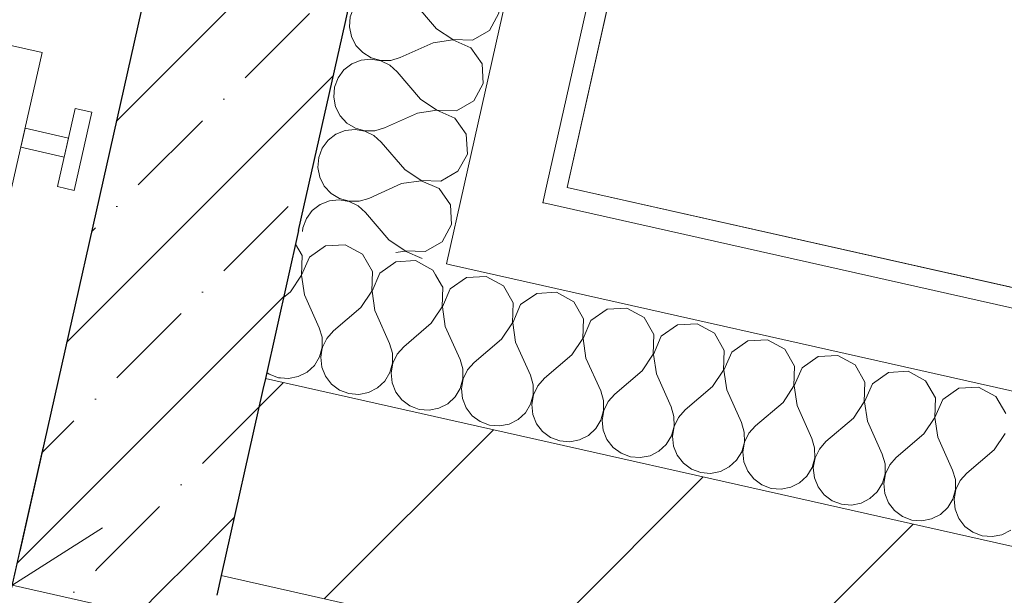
# Model space of a CAD drawing. Header units: millimetres. Extents: x -7218036 to -6523761, y 6117771 to 6337028.
# Tile 194 of 223: x -7145216 to -7144241, y 6143311 to 6143881. Entities that reach past the tile are written whole.
import ezdxf

# ---------------------------------------------------------------- set-up
doc = ezdxf.new("R2010")
doc.units = ezdxf.units.MM
doc.header["$MEASUREMENT"] = 0
for name, color, linetype, lineweight in [('АР-вертикальная связь - Лифт.АР_Ном._пера__120', 7, 'Continuous', 0), ('АР-Стены_внешние_.АР_Ном._пера__1', 7, 'Continuous', 30), ('АР-Стены_внешние_.АР_Ном._пера__120', 7, 'Continuous', 0), ('АР-Чертеж-Размеры.АР_Ном._пера__1', 7, 'Continuous', 0)]:
    doc.layers.add(name, color=color, linetype=linetype, lineweight=lineweight)
for name, color, linetype in [('АР-Стены_внешние_.АР', 7, 'Continuous'), ('АР-Стены_внутренние_пилоны.АР', 7, 'Continuous'), ('АР-Чертеж-Размеры.АР', 7, 'Continuous')]:
    doc.layers.add(name, color=color, linetype=linetype)
doc.styles.add('РЎР“Р•РќР•Р\xa0Р\x98Р\xa0_РЎРўР\x98Р›Р¬_2', font='GOTHIC.TTF')
doc.dimstyles.new('СГЕНЕРИР_СТИЛЬ__1', dxfattribs={"dimtxt": 150, "dimasz": 142.5, "dimexe": 0.18, "dimexo": 0.0625, "dimgap": 0, "dimtad": 1, "dimdec": 0, "dimzin": 0, "dimdsep": 46, "dimtxsty": 'РЎР“Р•РќР•Р\xa0Р\x98Р\xa0_РЎРўР\x98Р›Р¬_2', "dimblk": 'ARROWHEAD_6', "dimblk1": 'ARROWHEAD_6', "dimblk2": 'ARROWHEAD_6', "dimcen": 0.09, "dimse1": 1, "dimse2": 1, "dimclrd": 7, "dimclre": 7, "dimclrt": 7, "dimazin": 0, "dimtfac": 1, "dimtdec": 4, "dimtmove": 0, "dimatfit": 3, "dimfxl": 1, "dimtolj": 1, "dimtzin": 0, "dimarcsym": 0})
pattern_1 = [(45, (-6566190.34, 6562677.8), (-127.27922, 127.27922), [])]
pattern_2 = [(45, (-6566190.34, 6562677.8), (-84.852814, 84.852814), []), (45, (-6566232.77, 6562720.22), (-84.852814, 84.852814), [90, -30, 0, -30])]

# ---------------------------------------------------------------- blocks, each defined once
blk = doc.blocks.new('*X84', base_point=(-6566190.34, 6562677.79))
at = {"layer": 'АР-Стены_внешние_.АР_Ном._пера__1', "color": 7, "linetype": 'Continuous', "lineweight": 0}
for p, q in [((-7144936.36, 6143647.25), (-7144942.76, 6143658.45)), ((-7144913, 6143656.77), (-7144929, 6143645.6)), ((-7144893.51, 6143657.86), (-7144913, 6143656.77)), ((-7144876.36, 6143648.54), (-7144893.51, 6143657.86)), ((-7144937.02, 6143627.74), (-7144936.36, 6143647.25)), ((-7144929, 6143645.6), (-7144936.74, 6143627.68)), ((-7144866.67, 6143631.6), (-7144876.36, 6143648.54)), ((-7144843.3, 6143641.12), (-7144859.31, 6143629.95)), ((-7144823.81, 6143642.21), (-7144843.3, 6143641.12)), ((-7144806.66, 6143632.89), (-7144823.81, 6143642.21)), ((-7144867.33, 6143612.09), (-7144866.67, 6143631.6)), ((-7144804.03, 6143628.28), (-7144806.66, 6143632.89)), ((-7144947.84, 6143611.5), (-7144937.02, 6143627.74)), ((-7144936.74, 6143627.68), (-7144933.9, 6143608.37)), ((-7144859.31, 6143629.95), (-7144867.05, 6143612.03)), ((-7144878.15, 6143595.85), (-7144867.33, 6143612.09)), ((-7144867.05, 6143612.03), (-7144864.21, 6143592.72)), ((-7144947.84, 6143611.5), (-7144954.6, 6143605.73)), ((-7144933.9, 6143608.37), (-7144919.26, 6143575.79)), ((-7144878.15, 6143595.85), (-7144905.32, 6143572.66)), ((-7144864.21, 6143592.72), (-7144862.69, 6143589.33)), ((-7144916.5, 6143566.34), (-7144919.26, 6143575.79)), ((-7144916.42, 6143556.48), (-7144916.5, 6143566.34)), ((-7144911.86, 6143565.3), (-7144916.14, 6143556.42)), ((-7144905.32, 6143572.66), (-7144911.86, 6143565.3)), ((-7144917.38, 6143553), (-7144916.42, 6143556.48)), ((-7144916.14, 6143556.42), (-7144916.65, 6143553.49)), ((-7144971.27, 6143531.53), (-7144968.88, 6143529.77)), ((-7144968.88, 6143529.77), (-7144959.66, 6143526.3)), ((-7144959.66, 6143526.3), (-7144957.82, 6143526.15))]:
    blk.add_line(p, q, dxfattribs=at)
blk = doc.blocks.new('*X87', base_point=(-6566190.34, 6562677.79))
at = {"layer": 'АР-Стены_внешние_.АР_Ном._пера__1', "color": 7, "linetype": 'Continuous', "lineweight": 0}
for p, q in [((-7144773.61, 6143625.47), (-7144789.61, 6143614.29)), ((-7144754.12, 6143626.56), (-7144773.61, 6143625.47)), ((-7144736.97, 6143617.24), (-7144754.12, 6143626.56)), ((-7144796.97, 6143615.95), (-7144798.12, 6143617.96)), ((-7144797.64, 6143596.44), (-7144796.97, 6143615.95)), ((-7144789.61, 6143614.29), (-7144797.36, 6143596.38)), ((-7144727.28, 6143600.3), (-7144736.97, 6143617.24)), ((-7144703.92, 6143609.82), (-7144719.92, 6143598.64)), ((-7144684.43, 6143610.91), (-7144703.92, 6143609.82)), ((-7144667.28, 6143601.59), (-7144684.43, 6143610.91)), ((-7144805.66, 6143584.39), (-7144797.64, 6143596.44)), ((-7144797.36, 6143596.38), (-7144794.52, 6143577.06)), ((-7144727.94, 6143580.79), (-7144727.28, 6143600.3)), ((-7144719.92, 6143598.64), (-7144727.66, 6143580.72)), ((-7144657.59, 6143584.64), (-7144667.28, 6143601.59)), ((-7144634.22, 6143594.16), (-7144650.23, 6143582.99)), ((-7144614.74, 6143595.25), (-7144634.22, 6143594.16)), ((-7144597.58, 6143585.94), (-7144614.74, 6143595.25)), ((-7144658.25, 6143565.14), (-7144657.59, 6143584.64)), ((-7144650.23, 6143582.99), (-7144657.97, 6143565.07)), ((-7144587.89, 6143568.99), (-7144597.58, 6143585.94)), ((-7144794.52, 6143577.06), (-7144779.87, 6143544.49)), ((-7144738.77, 6143564.54), (-7144727.94, 6143580.79)), ((-7144727.66, 6143580.72), (-7144724.83, 6143561.41)), ((-7144564.53, 6143578.51), (-7144580.54, 6143567.34)), ((-7144545.04, 6143579.6), (-7144564.53, 6143578.51)), ((-7144527.89, 6143570.28), (-7144545.04, 6143579.6)), ((-7144738.77, 6143564.54), (-7144765.93, 6143541.36)), ((-7144669.07, 6143548.89), (-7144658.25, 6143565.14)), ((-7144657.97, 6143565.07), (-7144655.13, 6143545.76)), ((-7144588.56, 6143549.48), (-7144587.89, 6143568.99)), ((-7144580.54, 6143567.34), (-7144588.28, 6143549.42)), ((-7144518.2, 6143553.34), (-7144527.89, 6143570.28)), ((-7144475.35, 6143563.95), (-7144494.84, 6143562.86)), ((-7144458.2, 6143554.63), (-7144475.35, 6143563.95)), ((-7144724.83, 6143561.41), (-7144710.18, 6143528.84)), ((-7144518.87, 6143533.83), (-7144518.2, 6143553.34)), ((-7144494.84, 6143562.86), (-7144510.84, 6143551.69)), ((-7144448.51, 6143537.69), (-7144458.2, 6143554.63)), ((-7144777.11, 6143535.03), (-7144779.87, 6143544.49)), ((-7144669.07, 6143548.89), (-7144696.24, 6143525.71)), ((-7144655.13, 6143545.76), (-7144640.49, 6143513.19)), ((-7144599.38, 6143533.24), (-7144588.56, 6143549.48)), ((-7144588.28, 6143549.42), (-7144585.44, 6143530.11)), ((-7144510.84, 6143551.69), (-7144518.58, 6143533.77)), ((-7144425.15, 6143547.21), (-7144441.15, 6143536.04)), ((-7144405.66, 6143548.3), (-7144425.15, 6143547.21)), ((-7144388.51, 6143538.98), (-7144405.66, 6143548.3)), ((-7144777.04, 6143525.18), (-7144777.11, 6143535.03)), ((-7144772.48, 6143533.99), (-7144776.76, 6143525.12)), ((-7144765.93, 6143541.36), (-7144772.48, 6143533.99)), ((-7144529.69, 6143517.59), (-7144518.87, 6143533.83)), ((-7144449.17, 6143518.18), (-7144448.51, 6143537.69)), ((-7144441.15, 6143536.04), (-7144448.89, 6143518.12)), ((-7144378.82, 6143522.04), (-7144388.51, 6143538.98)), ((-7144779.66, 6143515.68), (-7144777.04, 6143525.18)), ((-7144776.76, 6143525.12), (-7144778.45, 6143515.41)), ((-7144707.42, 6143519.38), (-7144710.18, 6143528.84)), ((-7144696.24, 6143525.71), (-7144702.78, 6143518.34)), ((-7144599.38, 6143533.24), (-7144626.55, 6143510.06)), ((-7144585.44, 6143530.11), (-7144570.79, 6143497.54)), ((-7144518.58, 6143533.77), (-7144515.75, 6143514.46)), ((-7144355.45, 6143531.56), (-7144371.46, 6143520.38)), ((-7144335.97, 6143532.65), (-7144355.45, 6143531.56)), ((-7144318.81, 6143523.33), (-7144335.97, 6143532.65)), ((-7144784.78, 6143507.26), (-7144779.66, 6143515.68)), ((-7144778.45, 6143515.41), (-7144777.42, 6143505.61)), ((-7144707.34, 6143509.53), (-7144707.42, 6143519.38)), ((-7144702.78, 6143518.34), (-7144707.06, 6143509.46)), ((-7144529.69, 6143517.59), (-7144556.86, 6143494.41)), ((-7144515.75, 6143514.46), (-7144501.1, 6143481.88)), ((-7144460, 6143501.94), (-7144449.17, 6143518.18)), ((-7144448.89, 6143518.12), (-7144446.06, 6143498.81)), ((-7144379.48, 6143502.53), (-7144378.82, 6143522.04)), ((-7144371.46, 6143520.38), (-7144379.2, 6143502.47)), ((-7144309.12, 6143506.38), (-7144318.81, 6143523.33)), ((-7144285.76, 6143515.91), (-7144301.77, 6143504.73)), ((-7144266.27, 6143517), (-7144285.76, 6143515.91)), ((-7144249.12, 6143507.68), (-7144266.27, 6143517)), ((-7144792, 6143500.56), (-7144784.78, 6143507.26)), ((-7144777.42, 6143505.61), (-7144773.75, 6143496.46)), ((-7144709.97, 6143500.03), (-7144707.34, 6143509.53)), ((-7144707.06, 6143509.46), (-7144708.75, 6143499.76)), ((-7144637.72, 6143503.73), (-7144640.49, 6143513.19)), ((-7144626.55, 6143510.06), (-7144633.09, 6143502.69)), ((-7144309.79, 6143486.88), (-7144309.12, 6143506.38)), ((-7144301.77, 6143504.73), (-7144309.51, 6143486.81)), ((-7144239.43, 6143490.73), (-7144249.12, 6143507.68)), ((-7144825.31, 6143496.89), (-7144820.27, 6143495)), ((-7144820.27, 6143495), (-7144810.45, 6143494.19)), ((-7144810.45, 6143494.19), (-7144800.78, 6143496.09)), ((-7144800.78, 6143496.09), (-7144792, 6143500.56)), ((-7144773.75, 6143496.46), (-7144767.73, 6143488.66)), ((-7144715.08, 6143491.61), (-7144709.97, 6143500.03)), ((-7144708.75, 6143499.76), (-7144707.73, 6143489.96)), ((-7144637.65, 6143493.88), (-7144637.72, 6143503.73)), ((-7144633.09, 6143502.69), (-7144637.37, 6143493.81)), ((-7144568.03, 6143488.08), (-7144570.79, 6143497.54)), ((-7144460, 6143501.94), (-7144487.16, 6143478.75)), ((-7144446.06, 6143498.81), (-7144431.41, 6143466.23)), ((-7144390.3, 6143486.28), (-7144379.48, 6143502.53)), ((-7144379.2, 6143502.47), (-7144376.36, 6143483.15)), ((-7144767.73, 6143488.66), (-7144759.8, 6143482.81)), ((-7144722.31, 6143484.91), (-7144715.08, 6143491.61)), ((-7144707.73, 6143489.96), (-7144704.06, 6143480.81)), ((-7144640.27, 6143484.38), (-7144637.65, 6143493.88)), ((-7144637.37, 6143493.81), (-7144639.06, 6143484.11)), ((-7144567.96, 6143478.22), (-7144568.03, 6143488.08)), ((-7144563.4, 6143487.04), (-7144567.68, 6143478.16)), ((-7144556.86, 6143494.41), (-7144563.4, 6143487.04)), ((-7144390.3, 6143486.28), (-7144417.47, 6143463.1)), ((-7144320.61, 6143470.63), (-7144309.79, 6143486.88)), ((-7144309.51, 6143486.81), (-7144306.67, 6143467.5)), ((-7144759.8, 6143482.81), (-7144750.58, 6143479.35)), ((-7144750.58, 6143479.35), (-7144740.76, 6143478.53)), ((-7144740.76, 6143478.53), (-7144731.09, 6143480.44)), ((-7144731.09, 6143480.44), (-7144722.31, 6143484.91)), ((-7144704.06, 6143480.81), (-7144698.04, 6143473.01)), ((-7144652.62, 6143469.26), (-7144645.39, 6143475.96)), ((-7144645.39, 6143475.96), (-7144640.27, 6143484.38)), ((-7144639.06, 6143484.11), (-7144638.03, 6143474.3)), ((-7144570.58, 6143468.73), (-7144567.96, 6143478.22)), ((-7144567.68, 6143478.16), (-7144569.37, 6143468.45)), ((-7144498.34, 6143472.43), (-7144501.1, 6143481.88)), ((-7144487.16, 6143478.75), (-7144493.71, 6143471.39)), ((-7144376.36, 6143483.15), (-7144361.72, 6143450.58)), ((-7144698.04, 6143473.01), (-7144690.11, 6143467.16)), ((-7144690.11, 6143467.16), (-7144680.89, 6143463.69)), ((-7144661.4, 6143464.78), (-7144652.62, 6143469.26)), ((-7144638.03, 6143474.3), (-7144634.37, 6143465.16)), ((-7144575.7, 6143460.31), (-7144570.58, 6143468.73)), ((-7144569.37, 6143468.45), (-7144568.34, 6143458.65)), ((-7144498.27, 6143462.57), (-7144498.34, 6143472.43)), ((-7144493.71, 6143471.39), (-7144497.98, 6143462.51)), ((-7144428.65, 6143456.77), (-7144431.41, 6143466.23)), ((-7144320.61, 6143470.63), (-7144347.78, 6143447.45)), ((-7144306.67, 6143467.5), (-7144292.02, 6143434.93)), ((-7144250.92, 6143454.98), (-7144240.1, 6143471.23)), ((-7144680.89, 6143463.69), (-7144671.07, 6143462.88)), ((-7144671.07, 6143462.88), (-7144661.4, 6143464.78)), ((-7144634.37, 6143465.16), (-7144628.34, 6143457.36)), ((-7144628.34, 6143457.36), (-7144620.42, 6143451.51)), ((-7144582.92, 6143453.6), (-7144575.7, 6143460.31)), ((-7144568.34, 6143458.65), (-7144564.68, 6143449.51)), ((-7144500.89, 6143453.07), (-7144498.27, 6143462.57)), ((-7144497.98, 6143462.51), (-7144499.68, 6143452.8)), ((-7144428.57, 6143446.92), (-7144428.65, 6143456.77)), ((-7144417.47, 6143463.1), (-7144424.01, 6143455.73)), ((-7144620.42, 6143451.51), (-7144611.19, 6143448.04)), ((-7144611.19, 6143448.04), (-7144601.37, 6143447.23)), ((-7144601.37, 6143447.23), (-7144591.7, 6143449.13)), ((-7144591.7, 6143449.13), (-7144582.92, 6143453.6)), ((-7144564.68, 6143449.51), (-7144558.65, 6143441.71)), ((-7144506.01, 6143444.65), (-7144500.89, 6143453.07)), ((-7144499.68, 6143452.8), (-7144498.65, 6143443)), ((-7144431.2, 6143437.42), (-7144428.57, 6143446.92)), ((-7144428.29, 6143446.86), (-7144429.98, 6143437.15)), ((-7144424.01, 6143455.73), (-7144428.29, 6143446.86)), ((-7144358.95, 6143441.12), (-7144361.72, 6143450.58)), ((-7144347.78, 6143447.45), (-7144354.32, 6143440.08)), ((-7144250.92, 6143454.98), (-7144278.09, 6143431.8)), ((-7144558.65, 6143441.71), (-7144550.72, 6143435.86)), ((-7144522.01, 6143433.48), (-7144513.23, 6143437.95)), ((-7144513.23, 6143437.95), (-7144506.01, 6143444.65)), ((-7144498.65, 6143443), (-7144494.98, 6143433.85)), ((-7144436.31, 6143429), (-7144431.2, 6143437.42)), ((-7144429.98, 6143437.15), (-7144428.96, 6143427.35)), ((-7144358.88, 6143431.27), (-7144358.95, 6143441.12)), ((-7144354.32, 6143440.08), (-7144358.6, 6143431.21)), ((-7144550.72, 6143435.86), (-7144541.5, 6143432.39)), ((-7144541.5, 6143432.39), (-7144531.68, 6143431.58)), ((-7144531.68, 6143431.58), (-7144522.01, 6143433.48)), ((-7144494.98, 6143433.85), (-7144488.96, 6143426.06)), ((-7144443.54, 6143422.3), (-7144436.31, 6143429)), ((-7144428.96, 6143427.35), (-7144425.29, 6143418.2)), ((-7144361.5, 6143421.77), (-7144358.88, 6143431.27)), ((-7144358.6, 6143431.21), (-7144360.29, 6143421.5)), ((-7144289.26, 6143425.47), (-7144292.02, 6143434.93)), ((-7144278.09, 6143431.8), (-7144284.63, 6143424.43)), ((-7144488.96, 6143426.06), (-7144481.03, 6143420.2)), ((-7144481.03, 6143420.2), (-7144471.81, 6143416.74)), ((-7144461.99, 6143415.93), (-7144452.32, 6143417.83)), ((-7144452.32, 6143417.83), (-7144443.54, 6143422.3)), ((-7144425.29, 6143418.2), (-7144419.27, 6143410.41)), ((-7144366.62, 6143413.35), (-7144361.5, 6143421.77)), ((-7144360.29, 6143421.5), (-7144359.26, 6143411.7)), ((-7144289.19, 6143415.62), (-7144289.26, 6143425.47)), ((-7144284.63, 6143424.43), (-7144288.91, 6143415.55)), ((-7144471.81, 6143416.74), (-7144461.99, 6143415.93)), ((-7144419.27, 6143410.41), (-7144411.34, 6143404.55)), ((-7144373.85, 6143406.65), (-7144366.62, 6143413.35)), ((-7144359.26, 6143411.7), (-7144355.6, 6143402.55)), ((-7144291.81, 6143406.12), (-7144289.19, 6143415.62)), ((-7144288.91, 6143415.55), (-7144290.6, 6143405.85)), ((-7144411.34, 6143404.55), (-7144402.12, 6143401.09)), ((-7144402.12, 6143401.09), (-7144392.3, 6143400.28)), ((-7144392.3, 6143400.28), (-7144382.63, 6143402.18)), ((-7144382.63, 6143402.18), (-7144373.85, 6143406.65)), ((-7144355.6, 6143402.55), (-7144349.57, 6143394.75)), ((-7144304.15, 6143391), (-7144296.93, 6143397.7)), ((-7144296.93, 6143397.7), (-7144291.81, 6143406.12)), ((-7144290.6, 6143405.85), (-7144289.57, 6143396.05)), ((-7144349.57, 6143394.75), (-7144341.65, 6143388.9)), ((-7144341.65, 6143388.9), (-7144332.42, 6143385.44)), ((-7144312.93, 6143386.53), (-7144304.15, 6143391)), ((-7144289.57, 6143396.05), (-7144285.91, 6143386.9)), ((-7144332.42, 6143385.44), (-7144322.6, 6143384.62)), ((-7144322.6, 6143384.62), (-7144312.93, 6143386.53)), ((-7144285.91, 6143386.9), (-7144279.88, 6143379.1)), ((-7144279.88, 6143379.1), (-7144271.95, 6143373.25)), ((-7144271.95, 6143373.25), (-7144262.73, 6143369.78)), ((-7144262.73, 6143369.78), (-7144252.91, 6143368.97)), ((-7144252.91, 6143368.97), (-7144243.24, 6143370.87)), ((-7144243.24, 6143370.87), (-7144234.46, 6143375.35))]:
    blk.add_line(p, q, dxfattribs=at)
blk = doc.blocks.new('*X88', base_point=(-6566190.34, 6562677.79))
at = {"layer": 'АР-Стены_внешние_.АР_Ном._пера__1', "color": 7, "linetype": 'Continuous', "lineweight": 0}
for p, q in [((-7144798.12, 6143617.96), (-7144804.03, 6143628.28)), ((-7144862.69, 6143589.33), (-7144849.57, 6143560.14)), ((-7144808.46, 6143580.19), (-7144805.66, 6143584.39)), ((-7144808.46, 6143580.19), (-7144835.63, 6143557.01)), ((-7144916.65, 6143553.49), (-7144917.83, 6143546.71)), ((-7144846.8, 6143550.68), (-7144849.57, 6143560.14)), ((-7144835.63, 6143557.01), (-7144842.17, 6143549.64)), ((-7144924.16, 6143538.56), (-7144919.04, 6143546.98)), ((-7144919.04, 6143546.98), (-7144917.38, 6143553)), ((-7144917.83, 6143546.71), (-7144916.81, 6143536.91)), ((-7144846.73, 6143540.83), (-7144846.8, 6143550.68)), ((-7144842.17, 6143549.64), (-7144846.45, 6143540.77)), ((-7144931.39, 6143531.86), (-7144924.16, 6143538.56)), ((-7144916.81, 6143536.91), (-7144913.14, 6143527.77)), ((-7144849.35, 6143531.33), (-7144846.73, 6143540.83)), ((-7144846.45, 6143540.77), (-7144848.14, 6143531.06)), ((-7144957.82, 6143526.15), (-7144949.84, 6143525.49)), ((-7144949.84, 6143525.49), (-7144940.17, 6143527.39)), ((-7144940.17, 6143527.39), (-7144931.39, 6143531.86)), ((-7144913.14, 6143527.77), (-7144907.11, 6143519.97)), ((-7144854.47, 6143522.91), (-7144849.35, 6143531.33)), ((-7144848.14, 6143531.06), (-7144847.11, 6143521.26)), ((-7144907.11, 6143519.97), (-7144899.19, 6143514.11)), ((-7144870.48, 6143511.74), (-7144861.69, 6143516.21)), ((-7144861.69, 6143516.21), (-7144854.47, 6143522.91)), ((-7144847.11, 6143521.26), (-7144843.45, 6143512.11)), ((-7144899.19, 6143514.11), (-7144889.96, 6143510.65)), ((-7144889.96, 6143510.65), (-7144880.14, 6143509.84)), ((-7144880.14, 6143509.84), (-7144870.48, 6143511.74)), ((-7144843.45, 6143512.11), (-7144837.42, 6143504.32)), ((-7144837.42, 6143504.32), (-7144829.5, 6143498.46)), ((-7144829.5, 6143498.46), (-7144825.31, 6143496.89))]:
    blk.add_line(p, q, dxfattribs=at)
blk = doc.blocks.new('Стена_9_7', base_point=(-7141840.04, 6142617.05))
at = {"layer": 'АР-Стены_внешние_.АР', "linetype": 'Continuous', "lineweight": 0, "true_color": 0x000000}
h = blk.add_hatch(dxfattribs=at)
h.set_pattern_fill('БЛОКИ_БЕТОННЫЕ_ЭФФЕКТИВН_76', color=18, style=0, pattern_type=2)
h.set_pattern_definition(pattern_1)
h.paths.add_polyline_path([(-7144972.61, 6143525.55), (-7144975.05, 6143514.71), (-7144962.23, 6143523.22)])
h = blk.add_hatch(dxfattribs=at)
h.set_pattern_fill('БЛОКИ_БЕТОННЫЕ_ЭФФЕКТИВН_76', color=18, style=0, pattern_type=2)
h.set_pattern_definition(pattern_1)
h.paths.add_polyline_path([(-7145016.44, 6143330.41), (-7143601.67, 6143012.68), (-7143557.85, 6143207.82), (-7144962.23, 6143523.22), (-7144975.05, 6143514.71)])
h = blk.add_hatch(dxfattribs=at)
h.set_pattern_fill('ШТУКАТУРКА__ГИПС_01_0007', color=18, style=0, pattern_type=2)
h.set_pattern_definition([(45, (-6566190.34, 6563027.8), (-111.369318, 111.369318), [0, -105, 0, -157.5]), (110, (-6565840.34, 6563027.8), (148.001588, 53.868173), [0, -77, 0, -133])])
h.paths.add_polyline_path([(-7145020.83, 6143310.9), (-7143606.05, 6142993.17), (-7143601.67, 6143012.68), (-7145016.44, 6143330.41)])
at = {"layer": 'АР-Стены_внешние_.АР_Ном._пера__1', "color": 7, "linetype": 'Continuous', "lineweight": 0}
for p, q in [((-7144775.86, 6143717.09), (-7144793.39, 6143639.04)), ((-7144693.42, 6143719.08), (-7144697.8, 6143699.56)), ((-7144697.8, 6143699.56), (-7144696.97, 6143699.38)), ((-7143507.45, 6143432.23), (-7144696.97, 6143699.38)), ((-7144793.39, 6143639.04), (-7144789.24, 6143638.1)), ((-7143524.98, 6143354.17), (-7144789.24, 6143638.1))]:
    blk.add_line(p, q, dxfattribs=at)
at = {"layer": 'АР-Стены_внешние_.АР_Ном._пера__1', "color": 7, "linetype": 'Continuous', "lineweight": 30}
for p, q in [((-7144939.74, 6143671.9), (-7144972.61, 6143525.55)), ((-7144972.61, 6143525.55), (-7144975.05, 6143514.71)), ((-7144975.05, 6143514.71), (-7145016.44, 6143330.41)), ((-7145016.44, 6143330.41), (-7145020.83, 6143310.9))]:
    blk.add_line(p, q, dxfattribs=at)
at = {"layer": 'АР-Стены_внешние_.АР_Ном._пера__1', "color": 7, "linetype": 'Continuous', "lineweight": 15}
for p, q in [((-7144972.61, 6143525.55), (-7144962.23, 6143523.22)), ((-7143557.85, 6143207.82), (-7144962.23, 6143523.22)), ((-7145016.44, 6143330.41), (-7143601.67, 6143012.68))]:
    blk.add_line(p, q, dxfattribs=at)
at = {"layer": 'АР-Стены_внешние_.АР_Ном._пера__1', "color": 7, "linetype": 'Continuous', "lineweight": 0, "flags": 128}
blk.add_lwpolyline([(-7143503.06, 6143451.74), (-7144673.9, 6143714.69)], dxfattribs=at)
at = {"layer": 'АР-Стены_внешние_.АР', "color": 7, "lineweight": 0}
for name in ['*X84', '*X88', '*X87']:
    blk.add_blockref(name, (-6566190.34, 6562677.79), dxfattribs=at)
blk = doc.blocks.new('Стена_68_7', base_point=(-7145114.01, 6143352.32))
at = {"layer": 'АР-Стены_внутренние_пилоны.АР', "linetype": 'Continuous', "lineweight": 0, "true_color": 0x000000}
h = blk.add_hatch(dxfattribs=at)
h.set_pattern_fill('ЖЕЛЕЗОБЕТОН__PROJECT__0007', color=18, style=0, pattern_type=2)
h.set_pattern_definition(pattern_2)
h.paths.add_polyline_path([(-7145215.96, 6143354.72), (-7146357.6, 6138271.48), (-7146142.74, 6138315.46), (-7145020.82, 6143310.9)])
blk = doc.blocks.new('*X219', base_point=(-6566190.34, 6562677.79))
at = {"layer": 'АР-Стены_внешние_.АР_Ном._пера__1', "color": 7, "linetype": 'Continuous', "lineweight": 0}
for p, q in [((-7144838.57, 6144069.47), (-7144836.01, 6144064.44)), ((-7144836.01, 6144064.44), (-7144829.31, 6144057.22)), ((-7144821.16, 6144050.89), (-7144830.96, 6144049.86)), ((-7144829.31, 6144057.22), (-7144820.89, 6144052.1)), ((-7144811.45, 6144049.2), (-7144821.16, 6144050.89)), ((-7144820.89, 6144052.1), (-7144811.39, 6144049.48)), ((-7144801.54, 6144049.55), (-7144792.08, 6144052.31)), ((-7144782.12, 6144056.79), (-7144792.08, 6144052.31)), ((-7144840.11, 6144046.2), (-7144847.9, 6144040.17)), ((-7144830.96, 6144049.86), (-7144840.11, 6144046.2)), ((-7144802.58, 6144044.92), (-7144811.45, 6144049.2)), ((-7144811.39, 6144049.48), (-7144801.54, 6144049.55)), ((-7144795.21, 6144038.37), (-7144802.58, 6144044.92)), ((-7144853.76, 6144032.24), (-7144857.22, 6144023.02)), ((-7144847.9, 6144040.17), (-7144853.76, 6144032.24)), ((-7144772.03, 6144011.21), (-7144795.21, 6144038.37)), ((-7144710.01, 6144026.56), (-7144710.81, 6144040.77)), ((-7144857.22, 6144023.02), (-7144858.04, 6144013.2)), ((-7144719.33, 6144009.41), (-7144710.01, 6144026.56)), ((-7144858.04, 6144013.2), (-7144856.13, 6144003.53)), ((-7144856.13, 6144003.53), (-7144851.66, 6143994.75)), ((-7144772.03, 6144011.21), (-7144755.78, 6144000.38)), ((-7144736.27, 6143999.72), (-7144719.33, 6144009.41)), ((-7144851.66, 6143994.75), (-7144844.96, 6143987.53)), ((-7144775.16, 6143997.27), (-7144807.73, 6143982.62)), ((-7144755.85, 6144000.1), (-7144775.16, 6143997.27)), ((-7144737.93, 6143992.36), (-7144755.85, 6144000.1)), ((-7144755.78, 6144000.38), (-7144736.27, 6143999.72)), ((-7144726.75, 6143976.36), (-7144737.93, 6143992.36)), ((-7144844.96, 6143987.53), (-7144836.54, 6143982.41)), ((-7144836.54, 6143982.41), (-7144827.04, 6143979.78)), ((-7144817.19, 6143979.86), (-7144807.73, 6143982.62)), ((-7144855.76, 6143976.5), (-7144863.56, 6143970.48)), ((-7144846.61, 6143980.17), (-7144855.76, 6143976.5)), ((-7144836.81, 6143981.19), (-7144846.61, 6143980.17)), ((-7144827.11, 6143979.5), (-7144836.81, 6143981.19)), ((-7144818.23, 6143975.22), (-7144827.11, 6143979.5)), ((-7144827.04, 6143979.78), (-7144817.19, 6143979.86)), ((-7144810.86, 6143968.68), (-7144818.23, 6143975.22)), ((-7144725.66, 6143956.87), (-7144726.75, 6143976.36)), ((-7144863.56, 6143970.48), (-7144869.41, 6143962.55)), ((-7144787.68, 6143941.51), (-7144810.86, 6143968.68)), ((-7144872.88, 6143953.33), (-7144873.69, 6143943.51)), ((-7144869.41, 6143962.55), (-7144872.88, 6143953.33)), ((-7144734.98, 6143939.72), (-7144725.66, 6143956.87)), ((-7144873.69, 6143943.51), (-7144871.79, 6143933.84)), ((-7144871.79, 6143933.84), (-7144867.31, 6143925.06)), ((-7144787.68, 6143941.51), (-7144771.43, 6143930.69)), ((-7144751.93, 6143930.03), (-7144734.98, 6143939.72)), ((-7144867.31, 6143925.06), (-7144860.61, 6143917.83)), ((-7144790.81, 6143927.57), (-7144823.38, 6143912.93)), ((-7144771.5, 6143930.41), (-7144790.81, 6143927.57)), ((-7144753.58, 6143922.67), (-7144771.5, 6143930.41)), ((-7144771.43, 6143930.69), (-7144751.93, 6143930.03)), ((-7144860.61, 6143917.83), (-7144852.19, 6143912.72)), ((-7144742.41, 6143906.66), (-7144753.58, 6143922.67)), ((-7144871.41, 6143906.81), (-7144879.21, 6143900.79)), ((-7144862.27, 6143910.48), (-7144871.41, 6143906.81)), ((-7144852.47, 6143911.5), (-7144862.27, 6143910.48)), ((-7144842.76, 6143909.81), (-7144852.47, 6143911.5)), ((-7144852.19, 6143912.72), (-7144842.69, 6143910.09)), ((-7144833.88, 6143905.53), (-7144842.76, 6143909.81)), ((-7144842.69, 6143910.09), (-7144832.84, 6143910.17)), ((-7144826.51, 6143898.99), (-7144833.88, 6143905.53)), ((-7144832.84, 6143910.17), (-7144823.38, 6143912.93)), ((-7144741.32, 6143887.18), (-7144742.41, 6143906.66)), ((-7144879.21, 6143900.79), (-7144885.06, 6143892.86)), ((-7144803.33, 6143871.82), (-7144826.51, 6143898.99)), ((-7144885.06, 6143892.86), (-7144888.53, 6143883.63)), ((-7144750.64, 6143870.02), (-7144741.32, 6143887.18)), ((-7144888.53, 6143883.63), (-7144889.34, 6143873.81)), ((-7144889.34, 6143873.81), (-7144887.44, 6143864.15)), ((-7144803.33, 6143871.82), (-7144787.09, 6143861)), ((-7144767.58, 6143860.33), (-7144750.64, 6143870.02)), ((-7144887.44, 6143864.15), (-7144882.97, 6143855.37)), ((-7144806.46, 6143857.88), (-7144839.04, 6143843.24)), ((-7144787.15, 6143860.72), (-7144806.46, 6143857.88)), ((-7144769.23, 6143852.98), (-7144787.15, 6143860.72)), ((-7144787.09, 6143861), (-7144767.58, 6143860.33)), ((-7144882.97, 6143855.37), (-7144876.27, 6143848.14)), ((-7144876.27, 6143848.14), (-7144867.85, 6143843.02)), ((-7144758.06, 6143836.97), (-7144769.23, 6143852.98)), ((-7144887.07, 6143837.12), (-7144894.86, 6143831.09)), ((-7144877.92, 6143840.78), (-7144887.07, 6143837.12)), ((-7144868.12, 6143841.81), (-7144877.92, 6143840.78)), ((-7144858.41, 6143840.12), (-7144868.12, 6143841.81)), ((-7144867.85, 6143843.02), (-7144858.35, 6143840.4)), ((-7144849.53, 6143835.84), (-7144858.41, 6143840.12)), ((-7144858.35, 6143840.4), (-7144848.49, 6143840.47)), ((-7144848.49, 6143840.47), (-7144839.04, 6143843.24)), ((-7144756.97, 6143817.48), (-7144758.06, 6143836.97)), ((-7144894.86, 6143831.09), (-7144900.72, 6143823.17)), ((-7144842.17, 6143829.3), (-7144849.53, 6143835.84)), ((-7144818.98, 6143802.13), (-7144842.17, 6143829.3)), ((-7144900.72, 6143823.17), (-7144904.18, 6143813.94)), ((-7144766.29, 6143800.33), (-7144756.97, 6143817.48)), ((-7144904.18, 6143813.94), (-7144904.99, 6143804.12)), ((-7144904.99, 6143804.12), (-7144903.09, 6143794.45)), ((-7144818.98, 6143802.13), (-7144802.74, 6143791.31)), ((-7144783.23, 6143790.64), (-7144766.29, 6143800.33)), ((-7144903.09, 6143794.45), (-7144898.62, 6143785.67)), ((-7144822.12, 6143788.19), (-7144854.69, 6143773.54)), ((-7144802.8, 6143791.03), (-7144822.12, 6143788.19)), ((-7144784.88, 6143783.28), (-7144802.8, 6143791.03)), ((-7144802.74, 6143791.31), (-7144783.23, 6143790.64)), ((-7144898.62, 6143785.67), (-7144891.92, 6143778.45)), ((-7144891.92, 6143778.45), (-7144883.5, 6143773.33)), ((-7144773.71, 6143767.28), (-7144784.88, 6143783.28)), ((-7144893.57, 6143771.09), (-7144902.72, 6143767.43)), ((-7144883.77, 6143772.12), (-7144893.57, 6143771.09)), ((-7144874.06, 6143770.43), (-7144883.77, 6143772.12)), ((-7144883.5, 6143773.33), (-7144874, 6143770.71)), ((-7144865.19, 6143766.15), (-7144874.06, 6143770.43)), ((-7144874, 6143770.71), (-7144864.15, 6143770.78)), ((-7144864.15, 6143770.78), (-7144854.69, 6143773.54)), ((-7144910.51, 6143761.4), (-7144916.37, 6143753.47)), ((-7144902.72, 6143767.43), (-7144910.51, 6143761.4)), ((-7144857.82, 6143759.6), (-7144865.19, 6143766.15)), ((-7144834.64, 6143732.44), (-7144857.82, 6143759.6)), ((-7144772.62, 6143747.79), (-7144773.71, 6143767.28)), ((-7144916.37, 6143753.47), (-7144919.83, 6143744.25)), ((-7144919.83, 6143744.25), (-7144920.65, 6143734.43)), ((-7144781.94, 6143730.64), (-7144772.62, 6143747.79)), ((-7144920.65, 6143734.43), (-7144918.74, 6143724.76)), ((-7144834.64, 6143732.44), (-7144818.39, 6143721.61)), ((-7144798.88, 6143720.95), (-7144781.94, 6143730.64)), ((-7144918.74, 6143724.76), (-7144914.27, 6143715.98)), ((-7144818.46, 6143721.33), (-7144837.77, 6143718.5)), ((-7144800.54, 6143713.59), (-7144818.46, 6143721.33)), ((-7144818.39, 6143721.61), (-7144798.88, 6143720.95)), ((-7144914.27, 6143715.98), (-7144907.57, 6143708.76)), ((-7144837.77, 6143718.5), (-7144870.34, 6143703.85)), ((-7144789.36, 6143697.59), (-7144800.54, 6143713.59)), ((-7144909.22, 6143701.4), (-7144918.37, 6143697.73)), ((-7144899.42, 6143702.42), (-7144909.22, 6143701.4)), ((-7144907.57, 6143708.76), (-7144899.15, 6143703.64)), ((-7144889.72, 6143700.73), (-7144899.42, 6143702.42)), ((-7144899.15, 6143703.64), (-7144889.65, 6143701.02)), ((-7144880.84, 6143696.45), (-7144889.72, 6143700.73)), ((-7144889.65, 6143701.02), (-7144879.8, 6143701.09)), ((-7144879.8, 6143701.09), (-7144870.34, 6143703.85)), ((-7144926.17, 6143691.71), (-7144932.02, 6143683.78)), ((-7144918.37, 6143697.73), (-7144926.17, 6143691.71)), ((-7144873.47, 6143689.91), (-7144880.84, 6143696.45)), ((-7144850.29, 6143662.74), (-7144873.47, 6143689.91)), ((-7144788.27, 6143678.1), (-7144789.36, 6143697.59)), ((-7144932.02, 6143683.78), (-7144935.49, 6143674.56)), ((-7144935.49, 6143674.56), (-7144935.78, 6143671.01)), ((-7144797.59, 6143660.95), (-7144788.27, 6143678.1)), ((-7144850.29, 6143662.74), (-7144834.05, 6143651.92)), ((-7144814.54, 6143651.26), (-7144797.59, 6143660.95)), ((-7144834.11, 6143651.64), (-7144843.42, 6143650.27)), ((-7144817.43, 6143644.44), (-7144834.11, 6143651.64)), ((-7144834.05, 6143651.92), (-7144814.54, 6143651.26))]:
    blk.add_line(p, q, dxfattribs=at)
blk = doc.blocks.new('Стена_79_7', base_point=(-7145211.58, 6143374.24))
at = {"layer": 'АР-Стены_внешние_.АР', "linetype": 'Continuous', "lineweight": 0, "true_color": 0x000000}
h = blk.add_hatch(dxfattribs=at)
h.set_pattern_fill('ЖЕЛЕЗОБЕТОН__PROJECT__0007', color=18, style=0, pattern_type=2)
h.set_pattern_definition(pattern_2)
h.paths.add_polyline_path([(-7145088.85, 6143920.69), (-7144893.71, 6143876.87), (-7144849.88, 6144072.01)])
h = blk.add_hatch(dxfattribs=at)
h.set_pattern_fill('ЖЕЛЕЗОБЕТОН__PROJECT__0007', color=18, style=0, pattern_type=2)
h.set_pattern_definition(pattern_2)
h.paths.add_polyline_path([(-7145088.85, 6143920.69), (-7145215.96, 6143354.72), (-7144975.05, 6143514.71), (-7144893.71, 6143876.87)])
h = blk.add_hatch(dxfattribs=at)
h.set_pattern_fill('ЖЕЛЕЗОБЕТОН__PROJECT__0007', color=18, style=0, pattern_type=2)
h.set_pattern_definition(pattern_2)
h.paths.add_polyline_path([(-7144975.05, 6143514.71), (-7145192.9, 6143370.04), (-7145016.44, 6143330.41)])
h = blk.add_hatch(dxfattribs=at)
h.set_pattern_fill('ЖЕЛЕЗОБЕТОН__PROJECT__0007', color=18, style=0, pattern_type=2)
h.set_pattern_definition(pattern_2)
h.paths.add_polyline_path([(-7145016.44, 6143330.41), (-7145192.9, 6143370.04), (-7145215.96, 6143354.72), (-7145020.83, 6143310.9)])
at = {"layer": 'АР-Стены_внешние_.АР_Ном._пера__1', "color": 7, "linetype": 'Continuous', "lineweight": 0}
for p, q in [((-7144693.42, 6143719.08), (-7144592.6, 6144167.96)), ((-7144775.86, 6143717.09), (-7144703.53, 6144039.14)), ((-7144775.86, 6143717.09), (-7144793.39, 6143639.04)), ((-7144693.42, 6143719.08), (-7144697.8, 6143699.56))]:
    blk.add_line(p, q, dxfattribs=at)
at = {"layer": 'АР-Стены_внешние_.АР_Ном._пера__1', "color": 7, "linetype": 'Continuous', "lineweight": 30}
for p, q in [((-7144893.71, 6143876.87), (-7144849.88, 6144072.01)), ((-7144939.74, 6143671.9), (-7144893.71, 6143876.87)), ((-7144939.74, 6143671.9), (-7144972.61, 6143525.55)), ((-7144972.61, 6143525.55), (-7144975.05, 6143514.71)), ((-7144975.05, 6143514.71), (-7145016.44, 6143330.41)), ((-7145016.44, 6143330.41), (-7145020.83, 6143310.9))]:
    blk.add_line(p, q, dxfattribs=at)
at = {"layer": 'АР-Стены_внешние_.АР_Ном._пера__1', "color": 7, "linetype": 'Continuous', "lineweight": 0, "flags": 128}
blk.add_lwpolyline([(-7144673.9, 6143714.69), (-7144551.17, 6144261.15)], dxfattribs=at)
at = {"layer": 'АР-Стены_внешние_.АР_Ном._пера__1', "color": 7, "linetype": 'Continuous', "lineweight": 30, "flags": 128}
blk.add_lwpolyline([(-7145088.85, 6143920.69), (-7145215.96, 6143354.72)], dxfattribs=at)
at = {"layer": 'АР-Стены_внешние_.АР', "color": 7, "lineweight": 0}
blk.add_blockref('*X219', (-6566190.34, 6562677.79), dxfattribs=at)
blk = doc.blocks.new('*D478', base_point=(-6566190.34, 6562677.79))
at = {"layer": 'АР-Чертеж-Размеры.АР_Ном._пера__1', "color": 7, "linetype": 'Continuous', "lineweight": 0, "transparency": 16777216}
for p, q in [((-7147010.62, 6143578.04), (-7146948.98, 6143852.45)), ((-7146890.19, 6143771.99), (-7147069.41, 6143658.5)), ((-7147089.57, 6143739.9), (-7146979.8, 6143715.24)), ((-7146979.8, 6143715.24), (-7145223.55, 6143320.8)), ((-7145254.37, 6143183.59), (-7145192.73, 6143458.01)), ((-7145313.16, 6143264.06), (-7145133.94, 6143377.54)), ((-7145223.55, 6143320.8), (-7145113.78, 6143296.15))]:
    blk.add_line(p, q, dxfattribs=at)
at = {"layer": 'АР-Чертеж-Размеры.АР_Ном._пера__1', "color": 7, "lineweight": 0, "transparency": 16777216, "insert": (-7146353.02, 6143605.22), "char_height": 150, "attachment_point": 7, "rotation": 347.34172, "style": 'РЎР“Р•РќР•Р\xa0Р\x98Р\xa0_РЎРўР\x98Р›Р¬_2'}
blk.add_mtext('\\A1;{\\pql;\\fCentury Gothic|b0|i0|c204|p0;\\W1.000000;1\xa0800}', dxfattribs=at)
blk = doc.blocks.new('ARROWHEAD_6')
at = {"color": 0, "linetype": 'Continuous', "lineweight": 0}
for p, q in [((-0.5, -0.5), (0.5, 0.5)), ((0, 0), (-1, 0))]:
    blk.add_line(p, q, dxfattribs=at)

msp = doc.modelspace()

# ---------------------------------------------------------------- linework, layer by layer
at = {"layer": 'АР-вертикальная связь - Лифт.АР_Ном._пера__120', "color": 7, "linetype": 'Continuous', "lineweight": 0, "flags": 128}
msp.add_lwpolyline([(-7147228.56, 6142607.648), (-7145472.31, 6142213.204), (-7145088.822, 6143920.669), (-7146845.072, 6144315.113)], close=True, dxfattribs=at)
at = {"layer": 'АР-вертикальная связь - Лифт.АР_Ном._пера__120', "color": 7, "linetype": 'Continuous', "lineweight": 0}
for points in [[(-7145230.203, 6143686.276), (-7146399.612, 6143948.919), (-7146363.228, 6144110.915), (-7145193.819, 6143848.272)], [(-7145178.409, 6143715.481), (-7145161.926, 6143711.779), (-7145144.548, 6143789.158), (-7145161.03, 6143792.86)], [(-7145214.897, 6143754.423), (-7145171.835, 6143744.752), (-7145167.604, 6143763.59), (-7145210.666, 6143773.261)]]:
    msp.add_lwpolyline(points, close=True, dxfattribs=at)
at = {"layer": 'АР-Стены_внешние_.АР_Ном._пера__120', "color": 7, "linetype": 'Continuous', "lineweight": 15}
msp.add_lwpolyline([(-7160678.785, 6147703.818), (-7156649.072, 6146798.809), (-7157102.655, 6144779.134), (-7154526.85, 6144200.653), (-7153728.101, 6147757.246), (-7144244.35, 6145627.314), (-7144673.9, 6143714.694), (-7141863.391, 6143083.501), (-7141660.612, 6143986.413), (-7137523.764, 6143057.351), (-7140042.701, 6131841.269), (-7141245.684, 6126484.744), (-7164350.663, 6131673.721)], dxfattribs=at)

# ---------------------------------------------------------------- block references
at = {"layer": 'АР-Стены_внешние_.АР', "color": 7, "lineweight": 0}
for name, p in [('Стена_79_7', (-7145211.579, 6143374.237)), ('Стена_9_7', (-7141840.038, 6142617.048))]:
    msp.add_blockref(name, p, dxfattribs=at)
at = {"layer": 'АР-Стены_внутренние_пилоны.АР', "color": 7, "lineweight": 0}
msp.add_blockref('Стена_68_7', (-7145114.011, 6143352.325), dxfattribs=at)

# ---------------------------------------------------------------- dimensions: what is measured, and where the dimension line sits
at = {"layer": 'АР-Чертеж-Размеры.АР', "color": 7, "linetype": 'Continuous', "lineweight": 0}
dim = msp.add_linear_dim(base=(-7145223.55, 6143320.799), p1=(-7146845.072, 6144315.113), p2=(-7145088.822, 6143920.669), angle=347.341723, dimstyle='СГЕНЕРИР_СТИЛЬ__1', dxfattribs=at)
dim.commit()
dim.dimension.update_dxf_attribs({"geometry": '*D478', "text_midpoint": (-7146085.526, 6143622.01), "dimtype": 160, "text_rotation": 347.341723})

doc.saveas('drawing.dxf')
